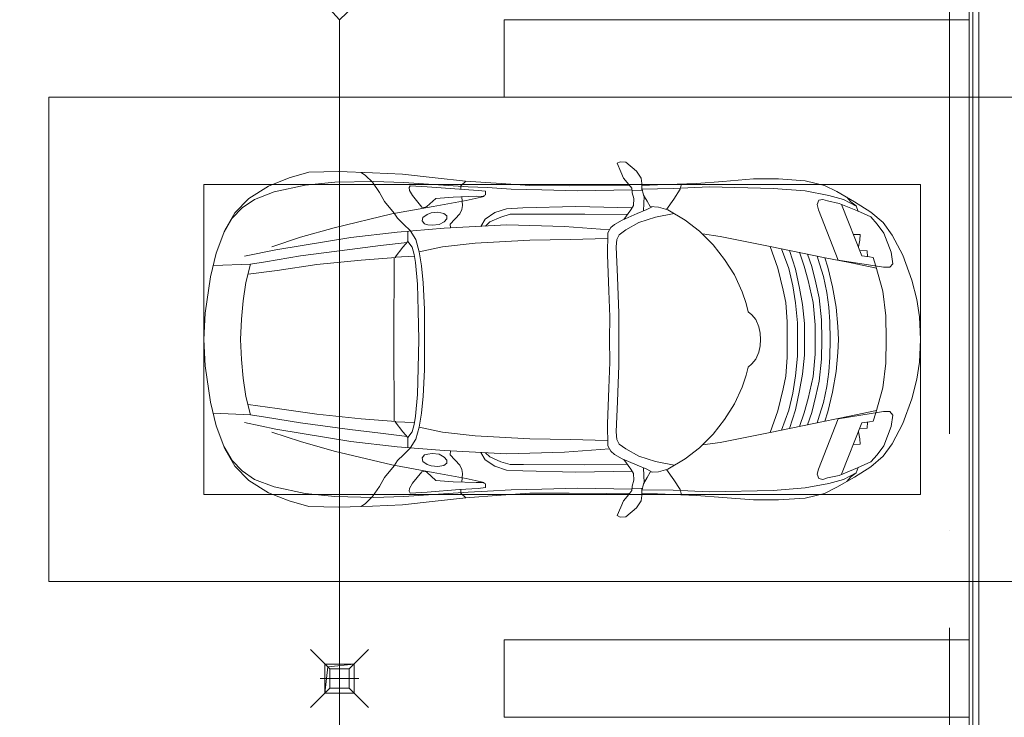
# Model space of a CAD drawing. Header units: millimetres. Extents: x -32229 to 169101, y -13689 to 125138.
# Tile 232 of 256: x 103104 to 108187, y 36450 to 40050. Entities that reach past the tile are written whole.
import ezdxf

# ---------------------------------------------------------------- set-up
doc = ezdxf.new("R2010")
doc.units = ezdxf.units.MM
doc.linetypes.add('ADSK_Линия сетки', pattern=[5000, 4000, -500, 0, -500])
for name, color, linetype, lineweight in [('A-DETL-GENF-OTLN', 7, 'Continuous', 18), ('A-FLOR-____-OTLN', 7, 'Continuous', 18), ('A-GENM-____-OTLN', 7, 'Continuous', 18), ('C-PRKG-____-OTLN', 7, 'Continuous', 18), ('M-EQPM-____-OTLN', 7, 'Continuous', 18), ('P-SANR-FIXT-OTLN', 7, 'Continuous', 18), ('S-COLS-____-MCUT', 7, 'Continuous', 40), ('S-GRID-____-OTLN', 7, 'Continuous', 9)]:
    doc.layers.add(name, color=color, linetype=linetype, lineweight=lineweight)

# ---------------------------------------------------------------- blocks, each defined once
blk = doc.blocks.new('АР_Машиноместо - 4900x2400_М__5300х2500_-V26--01 ЭМ')
at = {"layer": 'A-DETL-GENF-OTLN', "color": 253, "lineweight": 13, "true_color": 0xaaaaaa}
for p, q in [((1132.7, -806), (1044.2, -818.6)), ((1250, -800), (1132.7, -806)), ((1250, -800), (1367.3, -806)), ((1367.3, -806), (1455.8, -818.6)), ((943.3, -845.1), (815.8, -891)), ((1044.2, -818.6), (943.3, -845.1)), ((1455.8, -818.6), (1556.7, -845.1)), ((1556.7, -845.1), (1684.2, -891)), ((815.8, -891), (711.9, -946.2)), ((1684.2, -891), (1788.1, -946.2)), ((711.9, -946.2), (647.2, -992.8)), ((800.1, -952.6), (700.9, -989.1)), ((859, -944.1), (800.1, -952.6)), ((877.7, -958.9), (859, -944.1)), ((877.7, -991.4), (877.7, -958.9)), ((1622.3, -958.9), (1641, -944.1)), ((1622.3, -991.4), (1622.3, -958.9)), ((1641, -944.1), (1699.9, -952.6)), ((1699.9, -952.6), (1799.1, -989.1)), ((1788.1, -946.2), (1852.8, -992.8)), ((647.2, -992.8), (593.2, -1056.8)), ((700.9, -989.1), (655, -1024.3)), ((841.1, -1225.9), (877.7, -991.4)), ((1000.2, -994.5), (871.4, -1031.3)), ((1127.4, -979.8), (1000.2, -994.5)), ((1250, -977.6), (1127.4, -979.8)), ((1250, -977.6), (1372.6, -979.8)), ((1372.6, -979.8), (1499.8, -994.5)), ((1499.8, -994.5), (1628.6, -1031.3)), ((1658.9, -1225.9), (1622.3, -991.4)), ((1799.1, -989.1), (1845, -1024.3)), ((1852.8, -992.8), (1906.8, -1056.8)), ((593.2, -1056.8), (539.3, -1140.4)), ((617.9, -1057.3), (586.9, -1126.3)), ((654.7, -1024.4), (617.9, -1057.3)), ((882.6, -1027.5), (853.8, -1167.4)), ((1617.4, -1027.5), (1646.2, -1167.4)), ((1845.3, -1024.4), (1882.1, -1057.3)), ((1882.1, -1057.3), (1913.1, -1126.3)), ((1906.8, -1056.8), (1960.7, -1140.4)), ((539.3, -1140.4), (487.4, -1232.1)), ((540.4, -1159.6), (516.2, -1180.5)), ((561.3, -1132.6), (540.4, -1159.6)), ((586.9, -1126.3), (548.2, -1220.1)), ((589, -1121.6), (561.3, -1132.6)), ((853.8, -1167.4), (826.8, -1300.9)), ((1646.2, -1167.4), (1673.2, -1300.9)), ((1911, -1121.6), (1938.7, -1132.6)), ((1913.1, -1126.3), (1951.8, -1220.1)), ((1938.7, -1132.6), (1959.6, -1159.6)), ((1959.6, -1159.6), (1983.8, -1180.5)), ((1960.7, -1140.4), (2012.6, -1232.1)), ((487.4, -1232.1), (455.7, -1296.1)), ((548.2, -1220.1), (535, -1280.6)), ((580.7, -1327.1), (841.1, -1225.9)), ((978.6, -1254.6), (876.3, -1278.7)), ((1084.1, -1236), (978.6, -1254.6)), ((1159.1, -1267.9), (1083.6, -1274.6)), ((1182.5, -1227.5), (1084.1, -1236)), ((1250, -1266.6), (1159.1, -1267.9)), ((1250, -1223.7), (1182.5, -1227.5)), ((1250, -1223.7), (1317.5, -1227.5)), ((1250, -1266.6), (1340.9, -1267.9)), ((1317.5, -1227.5), (1415.9, -1236)), ((1340.9, -1267.9), (1416.4, -1274.6)), ((1415.9, -1236), (1521.4, -1254.6)), ((1521.4, -1254.6), (1623.7, -1278.7)), ((1919.3, -1327.1), (1658.9, -1225.9)), ((1951.8, -1220.1), (1965, -1280.6)), ((2012.6, -1232.1), (2044.3, -1296.1)), ((455.7, -1296.1), (430.8, -1396.6)), ((535, -1280.6), (527.2, -1305.2)), ((527.2, -1305.2), (531.8, -1326)), ((826.8, -1300.9), (770, -1576.5)), ((859.1, -1321.2), (819.9, -1334.4)), ((876.3, -1278.7), (828.3, -1293.7)), ((925.2, -1301.6), (859.1, -1321.2)), ((1007.1, -1283.7), (925.2, -1301.6)), ((1083.6, -1274.6), (1007.1, -1283.7)), ((1148.3, -1312.4), (1035, -1323.2)), ((1250, -1309.3), (1148.3, -1312.4)), ((1250, -1309.3), (1351.7, -1312.4)), ((1351.7, -1312.4), (1465, -1323.2)), ((1416.4, -1274.6), (1492.9, -1283.7)), ((1492.9, -1283.7), (1574.8, -1301.6)), ((1574.8, -1301.6), (1640.9, -1321.2)), ((1623.7, -1278.7), (1671.7, -1293.7)), ((1640.9, -1321.2), (1680.1, -1334.4)), ((1673.2, -1300.9), (1730, -1576.5)), ((1965, -1280.6), (1972.8, -1305.2)), ((1972.8, -1305.2), (1968.2, -1326)), ((2044.3, -1296.1), (2069.2, -1396.6)), ((531.8, -1326), (554.4, -1333.3)), ((554.4, -1333.3), (580.7, -1327.1)), ((873.8, -1361.2), (809.9, -1383.1)), ((958.3, -1341.1), (873.8, -1361.2)), ((1059, -1354.8), (945.3, -1380.6)), ((1035, -1323.2), (958.3, -1341.1)), ((1174.5, -1344.2), (1059, -1354.8)), ((1250, -1344.9), (1174.5, -1344.2)), ((1250, -1344.9), (1325.5, -1344.2)), ((1325.5, -1344.2), (1441, -1354.8)), ((1441, -1354.8), (1554.7, -1380.6)), ((1465, -1323.2), (1541.7, -1341.1)), ((1541.7, -1341.1), (1626.2, -1361.2)), ((1626.2, -1361.2), (1690.1, -1383.1)), ((1945.6, -1333.3), (1919.3, -1327.1)), ((1968.2, -1326), (1945.6, -1333.3)), ((430.8, -1396.6), (422, -1534.1)), ((871.4, -1401.1), (800.5, -1424.6)), ((945.3, -1380.6), (871.4, -1401.1)), ((1070, -1410.4), (986.2, -1425.6)), ((1168.3, -1399.8), (1070, -1410.4)), ((1250, -1400.1), (1168.3, -1399.8)), ((1250, -1400.1), (1331.7, -1399.8)), ((1331.7, -1399.8), (1430, -1410.4)), ((1430, -1410.4), (1513.8, -1425.6)), ((1554.7, -1380.6), (1628.6, -1401.1)), ((1628.6, -1401.1), (1699.5, -1424.6)), ((2069.2, -1396.6), (2078, -1534.1)), ((887, -1446.5), (790.4, -1477.3)), ((973.4, -1459.7), (884.3, -1480.8)), ((986.2, -1425.6), (887, -1446.5)), ((1061.9, -1445.7), (973.4, -1459.7)), ((1163.9, -1435.1), (1061.9, -1445.7)), ((1250, -1435.1), (1163.9, -1435.1)), ((1250, -1435.1), (1336.1, -1435.1)), ((1336.1, -1435.1), (1438.1, -1445.7)), ((1438.1, -1445.7), (1526.6, -1459.7)), ((1513.8, -1425.6), (1613, -1446.5)), ((1526.6, -1459.7), (1615.7, -1480.8)), ((1613, -1446.5), (1709.6, -1477.3)), ((884.3, -1480.8), (782, -1518.1)), ((994.9, -1509.3), (881.7, -1536.4)), ((1060, -1496.1), (994.9, -1509.3)), ((1159.3, -1489.1), (1060, -1496.1)), ((1250, -1488.3), (1159.3, -1489.1)), ((1250, -1488.3), (1340.7, -1489.1)), ((1340.7, -1489.1), (1440, -1496.1)), ((1440, -1496.1), (1505.1, -1509.3)), ((1505.1, -1509.3), (1618.3, -1536.4)), ((1615.7, -1480.8), (1718, -1518.1)), ((422, -1534.1), (422, -1662.9)), ((881.7, -1536.4), (770, -1576.5)), ((1618.3, -1536.4), (1730, -1576.5)), ((2078, -1534.1), (2078, -1662.9)), ((770, -1576.5), (718.3, -1834.2)), ((1730, -1576.5), (1781.7, -1834.2)), ((422, -1662.9), (434.8, -1820.7)), ((1123.5, -1670.9), (1107.2, -1689.8)), ((1147.5, -1650.5), (1123.5, -1670.9)), ((1184.7, -1635.7), (1147.5, -1650.5)), ((1217.8, -1629.1), (1184.7, -1635.7)), ((1217.8, -1629.1), (1250, -1626.8)), ((1282.2, -1629.1), (1250, -1626.8)), ((1282.2, -1629.1), (1315.3, -1635.7)), ((1315.3, -1635.7), (1352.5, -1650.5)), ((1352.5, -1650.5), (1376.5, -1670.9)), ((1376.5, -1670.9), (1392.8, -1689.8)), ((2078, -1662.9), (2065.2, -1820.7)), ((1004.2, -1721.4), (917, -1761.1)), ((1064.9, -1700.5), (1004.2, -1721.4)), ((1107.2, -1689.8), (1064.9, -1700.5)), ((1392.8, -1689.8), (1435.1, -1700.5)), ((1435.1, -1700.5), (1495.8, -1721.4)), ((1495.8, -1721.4), (1583, -1761.1)), ((917, -1761.1), (837.5, -1812.1)), ((1583, -1761.1), (1662.5, -1812.1)), ((434.8, -1820.7), (444.9, -1956.8)), ((837.5, -1812.1), (761.1, -1871.7)), ((1662.5, -1812.1), (1738.9, -1871.7)), ((2065.2, -1820.7), (2055.1, -1956.8)), ((761.1, -1871.7), (690.7, -1941.6)), ((718.3, -1834.2), (705.7, -1926.7)), ((1738.9, -1871.7), (1809.3, -1941.6)), ((1781.7, -1834.2), (1794.3, -1926.7)), ((444.9, -1956.8), (453, -2159.1)), ((690.7, -1941.6), (634.6, -2015)), ((1809.3, -1941.6), (1865.4, -2015)), ((2055.1, -1956.8), (2047, -2159.1)), ((634.6, -2015), (580.7, -2105.7)), ((1865.4, -2015), (1919.3, -2105.7)), ((475.1, -2041), (447.5, -2034.4)), ((525.5, -2074.6), (475.1, -2041)), ((578.8, -2112.6), (525.5, -2074.6)), ((619.7, -2168.6), (600.3, -2072.7)), ((1880.3, -2168.6), (1899.7, -2072.7)), ((1921.2, -2112.6), (1974.5, -2074.6)), ((1974.5, -2074.6), (2024.9, -2041)), ((2024.9, -2041), (2052.5, -2034.4)), ((580.7, -2105.7), (567.1, -2153.8)), ((1919.3, -2105.7), (1932.9, -2153.8)), ((453, -2159.1), (455, -2238.9)), ((567.1, -2153.8), (564.3, -2195.4)), ((647.3, -2254.2), (619.7, -2168.6)), ((1852.7, -2254.2), (1880.3, -2168.6)), ((1932.9, -2153.8), (1935.7, -2195.4)), ((2047, -2159.1), (2045, -2238.9)), ((505.1, -2230), (467.5, -2239.2)), ((482, -2235.6), (479.1, -2288.7)), ((536.7, -2211.8), (505.1, -2230)), ((586.6, -2231.3), (510.1, -2227.1)), ((564.3, -2195.4), (536.7, -2211.8)), ((579.9, -2213.8), (564.9, -2186.5)), ((600.8, -2263), (579.9, -2213.8)), ((1899.2, -2263), (1920.1, -2213.8)), ((1913.4, -2231.3), (1989.9, -2227.1)), ((1920.1, -2213.8), (1935.1, -2186.5)), ((1935.7, -2195.4), (1963.3, -2211.8)), ((1963.3, -2211.8), (1994.9, -2230)), ((1994.9, -2230), (2032.5, -2239.2)), ((2018, -2235.6), (2020.9, -2288.7)), ((335.2, -2322.3), (381.7, -2266.4)), ((381.7, -2266.4), (417.4, -2243.4)), ((417.4, -2243.4), (445.1, -2238.7)), ((445.1, -2238.7), (481.8, -2239.5)), ((523.3, -2281.2), (493.6, -2288.6)), ((559, -2282.6), (523.3, -2281.2)), ((580.6, -2296), (559, -2282.6)), ((633.8, -2340.5), (600.8, -2263)), ((685.1, -2322.3), (647.3, -2254.2)), ((1814.9, -2322.3), (1852.7, -2254.2)), ((1866.2, -2340.5), (1899.2, -2263)), ((1919.4, -2296), (1941, -2282.6)), ((1941, -2282.6), (1976.7, -2281.2)), ((1976.7, -2281.2), (2006.4, -2288.6)), ((2054.9, -2238.7), (2018.2, -2239.5)), ((2082.6, -2243.4), (2054.9, -2238.7)), ((2118.3, -2266.4), (2082.6, -2243.4)), ((2164.8, -2322.3), (2118.3, -2266.4)), ((333.1, -2350.6), (335.2, -2322.3)), ((417.4, -2333.8), (384.4, -2347.9)), ((449.8, -2306.1), (417.4, -2333.8)), ((470, -2290), (449.8, -2306.1)), ((454.5, -2423.6), (456, -2301.1)), ((493.6, -2288.6), (470, -2290)), ((630.6, -2332.9), (580.6, -2296)), ((603.5, -2534.3), (606.1, -2314.9)), ((710, -2355.4), (685.1, -2322.3)), ((1790, -2355.4), (1814.9, -2322.3)), ((1869.4, -2332.9), (1919.4, -2296)), ((1896.5, -2534.3), (1893.9, -2314.9)), ((2006.4, -2288.6), (2030, -2290)), ((2030, -2290), (2050.2, -2306.1)), ((2045.5, -2423.6), (2044, -2301.1)), ((2050.2, -2306.1), (2082.6, -2333.8)), ((2082.6, -2333.8), (2115.6, -2347.9)), ((2166.9, -2350.6), (2164.8, -2322.3)), ((341.2, -2366.2), (333.1, -2350.6)), ((384.4, -2347.9), (341.2, -2366.2)), ((656.7, -2380.3), (633.8, -2340.5)), ((672.8, -2399.7), (656.7, -2380.3)), ((734.3, -2368.8), (710, -2355.4)), ((772.7, -2371.5), (734.3, -2368.8)), ((929.1, -2364.1), (772.7, -2371.5)), ((1115.2, -2358.7), (929.1, -2364.1)), ((1250, -2357.8), (1115.2, -2358.7)), ((1250, -2357.8), (1384.8, -2358.7)), ((1384.8, -2358.7), (1570.9, -2364.1)), ((1570.9, -2364.1), (1727.3, -2371.5)), ((1727.3, -2371.5), (1765.7, -2368.8)), ((1765.7, -2368.8), (1790, -2355.4)), ((1827.2, -2399.7), (1843.3, -2380.3)), ((1843.3, -2380.3), (1866.2, -2340.5)), ((2115.6, -2347.9), (2158.8, -2366.2)), ((2158.8, -2366.2), (2166.9, -2350.6)), ((456.8, -2613.6), (454.5, -2423.6)), ((684.8, -2406.5), (667.8, -2638.3)), ((700.6, -2415.4), (672.8, -2399.7)), ((813.8, -2416.7), (700.6, -2415.4)), ((999.2, -2409.3), (813.8, -2416.7)), ((1132.7, -2404.6), (999.2, -2409.3)), ((1250, -2406.6), (1132.7, -2404.6)), ((1250, -2406.6), (1367.3, -2404.6)), ((1367.3, -2404.6), (1500.8, -2409.3)), ((1500.8, -2409.3), (1686.2, -2416.7)), ((1686.2, -2416.7), (1799.4, -2415.4)), ((1799.4, -2415.4), (1827.2, -2399.7)), ((1815.2, -2406.5), (1832.2, -2638.3)), ((2043.2, -2613.6), (2045.5, -2423.6)), ((604.4, -2850.8), (603.5, -2534.3)), ((1895.6, -2850.8), (1896.5, -2534.3)), ((456.1, -2818.3), (456.8, -2613.6)), ((667.8, -2638.3), (659.3, -2936)), ((1832.2, -2638.3), (1840.7, -2936)), ((2043.9, -2818.3), (2043.2, -2613.6)), ((446, -2964.8), (456.1, -2818.3)), ((2054, -2964.8), (2043.9, -2818.3)), ((604.4, -2919.4), (604.4, -2850.8)), ((1895.6, -2919.4), (1895.6, -2850.8)), ((618.7, -2966.7), (604.4, -2919.4)), ((659.3, -2936), (676.4, -3260.1)), ((1840.7, -2936), (1823.6, -3260.1)), ((1881.3, -2966.7), (1895.6, -2919.4)), ((432.8, -3149.3), (446, -2964.8)), ((643.6, -3024.6), (618.7, -2966.7)), ((1856.4, -3024.6), (1881.3, -2966.7)), ((2067.2, -3149.3), (2054, -2964.8)), ((485.6, -3046.1), (480.8, -3085)), ((504.5, -3046.6), (485.6, -3046.1)), ((512.2, -3061.4), (504.5, -3046.6)), ((665.1, -3046.1), (643.6, -3024.6)), ((1834.9, -3046.1), (1856.4, -3024.6)), ((1987.8, -3061.4), (1995.5, -3046.6)), ((1995.5, -3046.6), (2014.4, -3046.1)), ((2014.4, -3046.1), (2019.2, -3085)), ((480.8, -3085), (474.8, -3179.9)), ((510.9, -3094.6), (512.2, -3061.4)), ((515.3, -3213.7), (510.9, -3094.6)), ((1984.7, -3213.7), (1989.1, -3094.6)), ((1989.1, -3094.6), (1987.8, -3061.4)), ((2019.2, -3085), (2025.2, -3179.9)), ((415.7, -3305.9), (432.8, -3149.3)), ((456.9, -3174.2), (432.9, -3148.3)), ((2043.1, -3174.2), (2067.1, -3148.3)), ((2084.3, -3305.9), (2067.1, -3148.3)), ((475.2, -3173.5), (456.9, -3174.2)), ((474.8, -3179.9), (462.2, -3347.3)), ((558.4, -3165.4), (513.6, -3168)), ((579.5, -3167.7), (558.4, -3165.4)), ((601.7, -3179.4), (579.5, -3167.7)), ((654.5, -3228.1), (601.7, -3179.4)), ((1845.5, -3228.1), (1898.3, -3179.4)), ((1898.3, -3179.4), (1920.5, -3167.7)), ((1920.5, -3167.7), (1941.6, -3165.4)), ((1941.6, -3165.4), (1986.4, -3168)), ((2024.8, -3173.5), (2043.1, -3174.2)), ((2025.2, -3179.9), (2037.8, -3347.3)), ((522.2, -3303.2), (515.3, -3213.7)), ((612.1, -3245.7), (599.8, -3262.3)), ((626.8, -3246.1), (612.1, -3245.7)), ((643.2, -3259.9), (626.8, -3246.1)), ((674.6, -3227.6), (654.5, -3228.1)), ((1825.4, -3227.6), (1845.5, -3228.1)), ((1856.8, -3259.9), (1873.2, -3246.1)), ((1873.2, -3246.1), (1887.9, -3245.7)), ((1887.9, -3245.7), (1900.2, -3262.3)), ((1977.8, -3303.2), (1984.7, -3213.7)), ((564.6, -3349.7), (522.2, -3303.2)), ((599.8, -3262.3), (593.6, -3292.5)), ((593.6, -3292.5), (597.1, -3327.4)), ((657.2, -3286.3), (643.2, -3259.9)), ((661.1, -3321.2), (657.2, -3286.3)), ((676.4, -3260.1), (695.7, -3502.8)), ((1823.6, -3260.1), (1804.3, -3502.8)), ((1838.9, -3321.2), (1842.8, -3286.3)), ((1842.8, -3286.3), (1856.8, -3259.9)), ((1900.2, -3262.3), (1906.4, -3292.5)), ((1906.4, -3292.5), (1902.9, -3327.4)), ((1935.4, -3349.7), (1977.8, -3303.2)), ((397.1, -3474.2), (415.7, -3305.9)), ((462.2, -3347.3), (456.6, -3434.5)), ((569.7, -3360.7), (564.6, -3349.7)), ((597.1, -3327.4), (605.2, -3346.8)), ((605.2, -3346.8), (620, -3369.3)), ((654.1, -3360.7), (658.7, -3344.5)), ((658.7, -3344.5), (661.1, -3321.2)), ((1841.3, -3344.5), (1838.9, -3321.2)), ((1845.9, -3360.7), (1841.3, -3344.5)), ((1894.8, -3346.8), (1880, -3369.3)), ((1902.9, -3327.4), (1894.8, -3346.8)), ((1930.3, -3360.7), (1935.4, -3349.7)), ((2037.8, -3347.3), (2043.4, -3434.5)), ((2102.9, -3474.2), (2084.3, -3305.9)), ((508, -3422.8), (566.8, -3375.1)), ((566.8, -3375.1), (569.7, -3360.7)), ((620, -3369.3), (638.7, -3372.5)), ((638.7, -3372.5), (654.1, -3360.7)), ((965.3, -3397.8), (853.3, -3407.2)), ((1102.5, -3394.3), (965.3, -3397.8)), ((1250, -3391.3), (1102.5, -3394.3)), ((1250, -3391.3), (1397.5, -3394.3)), ((1397.5, -3394.3), (1534.7, -3397.8)), ((1534.7, -3397.8), (1646.7, -3407.2)), ((1861.3, -3372.5), (1845.9, -3360.7)), ((1880, -3369.3), (1861.3, -3372.5)), ((1933.2, -3375.1), (1930.3, -3360.7)), ((1992, -3422.8), (1933.2, -3375.1)), ((456.6, -3434.5), (466.2, -3441.1)), ((466.2, -3441.1), (481.5, -3439.1)), ((481.5, -3439.1), (508, -3422.8)), ((690.2, -3433.7), (654.7, -3470.4)), ((744.1, -3447.2), (691.3, -3447.2)), ((773, -3424.2), (744.1, -3447.2)), ((744.3, -3447), (773.2, -3472.4)), ((811.1, -3414.8), (773, -3424.2)), ((853.3, -3407.2), (811.1, -3414.8)), ((825.6, -3512.1), (821, -3413)), ((1646.7, -3407.2), (1688.9, -3414.8)), ((1674.4, -3512.1), (1679, -3413)), ((1688.9, -3414.8), (1727, -3424.2)), ((1755.7, -3447), (1726.8, -3472.4)), ((1727, -3424.2), (1755.7, -3447)), ((1755.7, -3447.2), (1808.7, -3447.2)), ((1809.8, -3433.7), (1845.3, -3470.4)), ((2018.5, -3439.1), (1992, -3422.8)), ((2033.8, -3441.1), (2018.5, -3439.1)), ((2043.4, -3434.5), (2033.8, -3441.1)), ((390.2, -3630), (397.1, -3474.2)), ((624.9, -3501.2), (598.3, -3518.6)), ((654.7, -3470.4), (624.9, -3501.2)), ((773.2, -3472.4), (825.6, -3512.1)), ((1726.8, -3472.4), (1674.4, -3512.1)), ((1845.3, -3470.4), (1875.1, -3501.2)), ((1875.1, -3501.2), (1901.7, -3518.6)), ((2109.8, -3630), (2102.9, -3474.2)), ((598.3, -3518.6), (537.9, -3567)), ((840.1, -3687.8), (826.6, -3509.6)), ((1250, -3520.1), (827.2, -3517.2)), ((1250, -3520.1), (1672.8, -3517.2)), ((1659.9, -3687.8), (1673.4, -3509.6)), ((1901.7, -3518.6), (1962.1, -3567)), ((491.4, -3594.2), (438.6, -3629.8)), ((537.9, -3567), (491.4, -3594.2)), ((1962.1, -3567), (2008.6, -3594.2)), ((2008.6, -3594.2), (2061.4, -3629.8)), ((384, -3802.9), (390.2, -3630)), ((438.6, -3629.8), (403.8, -3665.5)), ((2061.4, -3629.8), (2096.2, -3665.5)), ((2116, -3802.9), (2109.8, -3630)), ((403.8, -3665.5), (388.1, -3688.4)), ((863.9, -3917.5), (840.1, -3687.8)), ((1636.1, -3917.5), (1659.9, -3687.8)), ((2096.2, -3665.5), (2111.9, -3688.4)), ((387.4, -3958.4), (384, -3802.9)), ((2112.6, -3958.4), (2116, -3802.9)), ((416.4, -4059.2), (387.4, -3958.4)), ((893.6, -4121.6), (863.9, -3917.5)), ((1606.4, -4121.6), (1636.1, -3917.5)), ((2083.6, -4059.2), (2112.6, -3958.4)), ((458.6, -4167), (416.4, -4059.2)), ((2041.4, -4167), (2083.6, -4059.2)), ((522.5, -4267.9), (458.6, -4167)), ((914, -4272.5), (893.6, -4121.6)), ((1586, -4272.5), (1606.4, -4121.6)), ((1977.5, -4267.9), (2041.4, -4167)), ((596.3, -4340.6), (522.5, -4267.9)), ((955.5, -4283.9), (861, -4259.4)), ((861.2, -4260.3), (869.3, -4451.1)), ((1544.5, -4283.9), (1639, -4259.4)), ((1638.8, -4260.3), (1630.7, -4451.1)), ((1903.7, -4340.6), (1977.5, -4267.9)), ((1050.4, -4297.3), (955.5, -4283.9)), ((1146, -4306.7), (1050.4, -4297.3)), ((1250, -4312), (1146, -4306.7)), ((1250, -4312), (1354, -4306.7)), ((1354, -4306.7), (1449.6, -4297.3)), ((1449.6, -4297.3), (1544.5, -4283.9)), ((686, -4391.6), (596.3, -4340.6)), ((1814, -4391.6), (1903.7, -4340.6)), ((804.4, -4436.7), (686, -4391.6)), ((1695.6, -4436.7), (1814, -4391.6)), ((927, -4466.6), (804.4, -4436.7)), ((1114.6, -4493), (927, -4466.6)), ((1385.4, -4493), (1573, -4466.6)), ((1573, -4466.6), (1695.6, -4436.7)), ((1250, -4500), (1114.6, -4493)), ((1250, -4500), (1385.4, -4493))]:
    blk.add_line(p, q, dxfattribs=at)
at = {"layer": 'A-DETL-GENF-OTLN', "color": 254, "lineweight": 13, "true_color": 0xd4d4d4}
for p, q in [((824.1, -1063.7), (818.8, -1102.9)), ((827.7, -1045), (824.1, -1063.7)), ((871.3, -1031.9), (827.7, -1045)), ((1628.7, -1031.9), (1672.3, -1045)), ((1672.3, -1045), (1675.9, -1063.7)), ((1675.9, -1063.7), (1681.2, -1102.9)), ((818.8, -1102.9), (554, -1208.1)), ((709.1, -1112.7), (708.2, -1146.9)), ((737.7, -1113.6), (709.1, -1112.7)), ((772.6, -1121.3), (737.7, -1113.6)), ((792.9, -1076.2), (791.2, -1114.5)), ((823.3, -1074.4), (792.9, -1076.2)), ((1676.7, -1074.4), (1707.1, -1076.2)), ((1681.2, -1102.9), (1946, -1208.1)), ((1707.1, -1076.2), (1708.8, -1114.5)), ((1727.4, -1121.3), (1762.3, -1113.6)), ((1762.3, -1113.6), (1790.9, -1112.7)), ((1790.9, -1112.7), (1791.8, -1146.9)), ((561.7, -1132.1), (527.9, -1198.6)), ((1938.3, -1132.1), (1972.1, -1198.6)), ((527.9, -1198.6), (507.4, -1274.3)), ((1972.1, -1198.6), (1992.6, -1274.3)), ((507.4, -1274.3), (483.4, -1395.6)), ((1992.6, -1274.3), (2016.6, -1395.6)), ((483.4, -1395.6), (470.9, -1561.4)), ((2016.6, -1395.6), (2029.1, -1561.4)), ((470.9, -1561.4), (462.8, -1889.5)), ((2029.1, -1561.4), (2037.2, -1889.5)), ((462.8, -1889.5), (471.8, -2077.7)), ((2037.2, -1889.5), (2028.2, -2077.7)), ((471.8, -2077.7), (474.5, -2239.3)), ((2028.2, -2077.7), (2025.5, -2239.3)), ((483.3, -2571.4), (478, -2290)), ((570.6, -2291.4), (564.4, -2580.5)), ((1929.4, -2291.4), (1935.6, -2580.5)), ((2016.7, -2571.4), (2022, -2290)), ((728.4, -2415.7), (733.8, -2606.7)), ((1771.6, -2415.7), (1766.2, -2606.7)), ((477.8, -2754.7), (483.3, -2571.4)), ((564.4, -2580.5), (571.6, -2853.3)), ((1935.6, -2580.5), (1928.4, -2853.3)), ((2022.2, -2754.7), (2016.7, -2571.4)), ((733.8, -2606.7), (737.8, -2818.3)), ((1766.2, -2606.7), (1762.2, -2818.3)), ((473.9, -2913.7), (477.8, -2754.7)), ((2026.1, -2913.7), (2022.2, -2754.7)), ((737.8, -2818.3), (752.8, -3099)), ((1762.2, -2818.3), (1747.2, -3099)), ((571.6, -2853.3), (575.7, -2937.4)), ((1928.4, -2853.3), (1924.3, -2937.4)), ((466.3, -3036.3), (473.9, -2913.7)), ((575.7, -2937.4), (595.2, -2997.9)), ((1924.3, -2937.4), (1904.8, -2997.9)), ((2033.7, -3036.3), (2026.1, -2913.7)), ((595.2, -2997.9), (629, -3048.1)), ((1904.8, -2997.9), (1871, -3048.1)), ((462, -3136.6), (466.3, -3036.3)), ((629, -3048.1), (666.7, -3069.7)), ((1871, -3048.1), (1833.3, -3069.7)), ((2038, -3136.6), (2033.7, -3036.3)), ((512.5, -3053.2), (532.7, -3145.9)), ((752.8, -3099), (771.7, -3268.5)), ((1747.2, -3099), (1728.3, -3268.5)), ((1987.5, -3053.2), (1967.3, -3145.9)), ((439.5, -3468.5), (462, -3136.6)), ((532.7, -3145.9), (564, -3316.2)), ((1967.3, -3145.9), (1936, -3316.2)), ((2060.5, -3468.5), (2038, -3136.6)), ((771.7, -3268.5), (797.1, -3388.2)), ((1728.3, -3268.5), (1702.9, -3388.2)), ((564, -3316.2), (602.3, -3530.2)), ((1936, -3316.2), (1897.7, -3530.2)), ((734.6, -3405.8), (688.5, -3435.5)), ((797.1, -3388.2), (734.6, -3405.8)), ((870, -3377.1), (797.1, -3388.2)), ((957.1, -3368.9), (870, -3377.1)), ((1093.5, -3360.7), (957.1, -3368.9)), ((1250, -3360.7), (1093.5, -3360.7)), ((1250, -3360.7), (1406.5, -3360.7)), ((1406.5, -3360.7), (1542.9, -3368.9)), ((1542.9, -3368.9), (1630, -3377.1)), ((1630, -3377.1), (1702.9, -3388.2)), ((1702.9, -3388.2), (1765.4, -3405.8)), ((1765.4, -3405.8), (1811.5, -3435.5)), ((749.1, -3450.8), (765.5, -3589.1)), ((1750.9, -3450.8), (1734.5, -3589.1)), ((434.2, -3623.7), (439.5, -3468.5)), ((695.7, -3502.8), (723.2, -3741.5)), ((1804.3, -3502.8), (1776.8, -3741.5)), ((2065.8, -3623.7), (2060.5, -3468.5)), ((602.3, -3530.2), (673.6, -3827.1)), ((1897.7, -3530.2), (1826.4, -3827.1)), ((765.5, -3589.1), (785.7, -3746.6)), ((1734.5, -3589.1), (1714.3, -3746.6)), ((438.6, -3823.4), (434.2, -3623.7)), ((2061.4, -3823.4), (2065.8, -3623.7)), ((723.2, -3741.5), (786.9, -4128.3)), ((785.7, -3746.6), (819.4, -4000.8)), ((1714.3, -3746.6), (1680.6, -4000.8)), ((1776.8, -3741.5), (1713.1, -4128.3)), ((454.7, -3976.8), (438.6, -3823.4)), ((673.6, -3827.1), (722.7, -4001.8)), ((1826.4, -3827.1), (1777.3, -4001.8)), ((2045.3, -3976.8), (2061.4, -3823.4)), ((488.6, -4138.1), (454.7, -3976.8)), ((722.7, -4001.8), (771.7, -4149.8)), ((819.4, -4000.8), (849, -4182.8)), ((1680.6, -4000.8), (1651, -4182.8)), ((1777.3, -4001.8), (1728.3, -4149.8)), ((2011.4, -4138.1), (2045.3, -3976.8)), ((527.8, -4239.8), (488.6, -4138.1)), ((786.9, -4128.3), (821.1, -4289.8)), ((1713.1, -4128.3), (1678.9, -4289.8)), ((1972.2, -4239.8), (2011.4, -4138.1)), ((849, -4182.8), (861.2, -4260.3)), ((1651, -4182.8), (1638.8, -4260.3)), ((571.5, -4303.1), (527.8, -4239.8)), ((1928.5, -4303.1), (1972.2, -4239.8)), ((625, -4354.8), (571.5, -4303.1)), ((1875, -4354.8), (1928.5, -4303.1)), ((696.3, -4395.8), (625, -4354.8)), ((1803.7, -4395.8), (1875, -4354.8))]:
    blk.add_line(p, q, dxfattribs=at)
at = {"layer": 'C-PRKG-____-OTLN', "color": 253, "lineweight": 13, "true_color": 0xaaaaaa}
for p, q in [((0, 0), (0, -550)), ((2500, 0), (2500, -5300)), ((450, -800), (450, -4500)), ((450, -800), (2050, -800)), ((2050, -800), (2050, -4500)), ((0, -2950), (0, -5300)), ((450, -4500), (2050, -4500)), ((2500, -5300), (0, -5300))]:
    blk.add_line(p, q, dxfattribs=at)
blk = doc.blocks.new('АР_Канал вертикальный прямоугольный - ВК-5405369--01 ЭМ')
at = {"layer": 'M-EQPM-____-OTLN', "color": 253, "lineweight": 13, "true_color": 0xaaaaaa}
for p, q in [((75, 75), (-75, 75)), ((-75, 75), (-75, -75)), ((75, 75), (-75, 75)), ((-75, 75), (-75, -75)), ((-75, -75), (-75, 75)), ((-75, 75), (75, 75)), ((-75, -75), (-60, 60)), ((-75, -75), (-60, 60)), ((-60, 60), (75, 75)), ((-60, 60), (75, 75)), ((75, -75), (75, 75)), ((75, 75), (75, -75)), ((-75, -75), (75, -75)), ((75, -75), (-75, -75))]:
    blk.add_line(p, q, dxfattribs=at)
blk = doc.blocks.new('АР-Заполнение деф_ шва - Д_ш_-4327438--01 ЭМ')
at = {"layer": 'A-GENM-____-OTLN', "color": 253, "lineweight": 13, "true_color": 0xaaaaaa}
for p, q in [((0, 25), (2800, 25)), ((0, -25), (2800, -25))]:
    blk.add_line(p, q, dxfattribs=at)
blk = doc.blocks.new('АР-Заполнение деф_ шва - Д_ш_-4329237--01 ЭМ')
at = {"layer": 'A-GENM-____-OTLN', "color": 253, "lineweight": 13, "true_color": 0xaaaaaa}
for p, q in [((0, 25), (5149.9, 25)), ((0, -25), (5149.9, -25))]:
    blk.add_line(p, q, dxfattribs=at)
blk = doc.blocks.new('АР_Трап - 100-100-V67--01 ЭМ')
at = {"layer": 'P-SANR-FIXT-OTLN', "color": 253, "lineweight": 13, "true_color": 0xaaaaaa}
for p, q in [((-50, 50), (-150, 150)), ((50, 50), (150, 150)), ((0, -100), (0, 100)), ((-100, 0), (100, 0)), ((-50, -50), (-50, 50)), ((50, 50), (-50, 50)), ((50, -50), (50, 50)), ((-50, -50), (-150, -150)), ((-50, -50), (50, -50)), ((50, -50), (150, -150))]:
    blk.add_line(p, q, dxfattribs=at)
blk = doc.blocks.new('Наметкина 10_РД_АР_П_отсоединено_rvt-1--01 ЭМ')
at = {"layer": 'A-FLOR-____-OTLN', "color": 253, "lineweight": 13, "true_color": 0xaaaaaa}
for p, q in [((108025.3, 43330), (108025.3, 31300)), ((108055.3, 31300), (108055.3, 43330)), ((104755.3, 40050), (101955.3, 43150)), ((108005.3, 43150), (104755.3, 40050)), ((108005.3, 43150), (108005.3, 40050)), ((104755.3, 36725), (104755.3, 40050)), ((108005.3, 39650), (108005.3, 36850)), ((104755.3, 34909.7), (104755.3, 36575))]:
    blk.add_line(p, q, dxfattribs=at)
at = {"layer": 'S-COLS-____-MCUT', "color": 253, "lineweight": 15, "true_color": 0xaaaaaa}
for p, q in [((108005.3, 40050), (105605.3, 40050)), ((105605.3, 40050), (105605.3, 39650)), ((108005.3, 39650), (108005.3, 40050)), ((105605.3, 39650), (108005.3, 39650)), ((108005.3, 36850), (105605.3, 36850)), ((105605.3, 36850), (105605.3, 36450)), ((108005.3, 36450), (108005.3, 36850)), ((105605.3, 36450), (108005.3, 36450))]:
    blk.add_line(p, q, dxfattribs=at)
at = {"layer": 'A-GENM-____-OTLN', "color": 253, "lineweight": 13, "true_color": 0xaaaaaa, "rotation": 270}
for name, p in [('АР-Заполнение деф_ шва - Д_ш_-4327438--01 ЭМ', (108030.3, 39650)), ('АР-Заполнение деф_ шва - Д_ш_-4329237--01 ЭМ', (108030.3, 36450))]:
    blk.add_blockref(name, p, dxfattribs=at)
at = {"layer": 'C-PRKG-____-OTLN', "color": 253, "lineweight": 13, "true_color": 0xaaaaaa, "rotation": 270.0000000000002}
blk.add_blockref('АР_Машиноместо - 4900x2400_М__5300х2500_-V26--01 ЭМ', (108555.3, 39650), dxfattribs=at)
at = {"layer": 'M-EQPM-____-OTLN', "color": 253, "lineweight": 13, "true_color": 0xaaaaaa}
blk.add_blockref('АР_Канал вертикальный прямоугольный - ВК-5405369--01 ЭМ', (104755.3, 36650), dxfattribs=at)
at = {"layer": 'P-SANR-FIXT-OTLN', "color": 253, "lineweight": 13, "true_color": 0xaaaaaa}
blk.add_blockref('АР_Трап - 100-100-V67--01 ЭМ', (104755.3, 36650), dxfattribs=at)

msp = doc.modelspace()

# ---------------------------------------------------------------- linework, layer by layer
at = {"layer": 'S-GRID-____-OTLN', "color": 253, "linetype": 'ADSK_Линия сетки', "true_color": 0xaaaaaa}
msp.add_line((107905.3, -12088.9), (107905.3, 125138.4), dxfattribs=at)

# ---------------------------------------------------------------- block references
at = {"lineweight": 5}
msp.add_blockref('Наметкина 10_РД_АР_П_отсоединено_rvt-1--01 ЭМ', (0, 0), dxfattribs=at)

doc.saveas('drawing.dxf')
